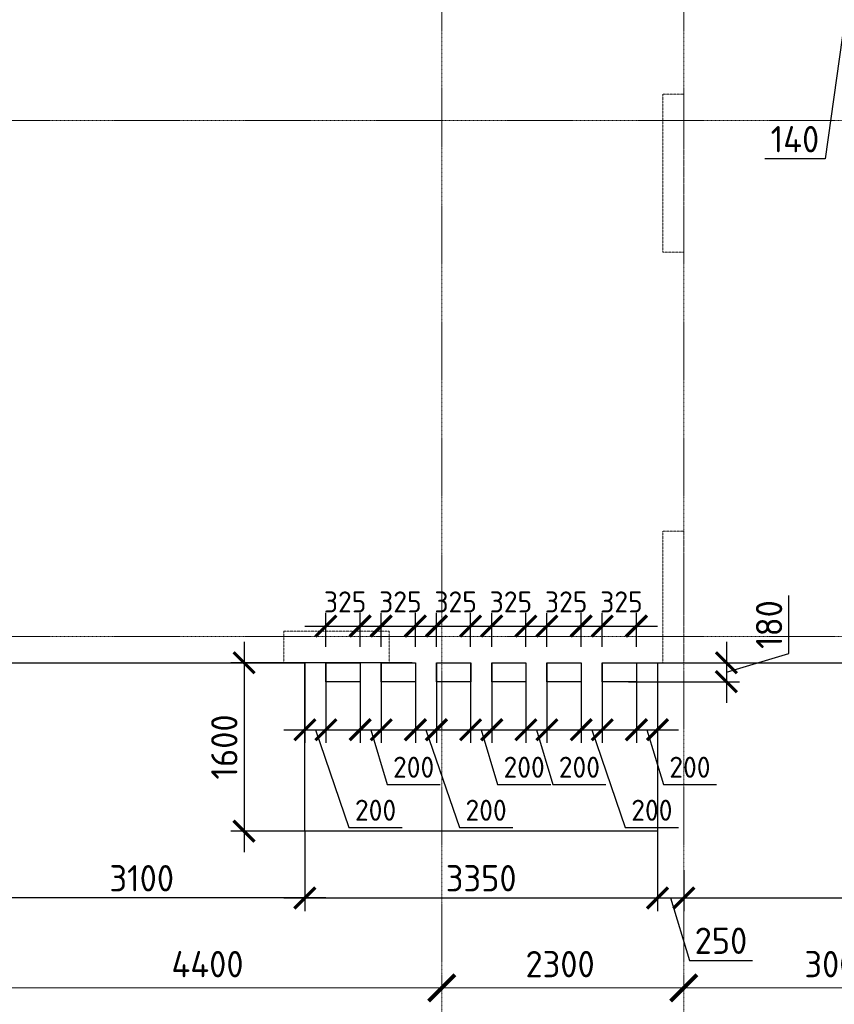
# Model space of a CAD drawing. Header units: millimetres. Extents: x -42044588 to 856694, y -806701 to 941911.
# Tile 76 of 256: x -168428 to -160688, y -389187 to -379836. Entities that reach past the tile are written whole.
import ezdxf

# ---------------------------------------------------------------- set-up
doc = ezdxf.new("R2010")
doc.units = ezdxf.units.MM
for name, pattern in [('______5', [1100, 800, -100, 100, -100]), ('DASHED', [7, 5, -2, 0]), ('осевая', [50.8, 31.75, -6.35, 6.35, -6.35])]:
    doc.linetypes.add(name, pattern=pattern)
doc.layers.add('Колонна_ бетон', color=7, linetype='Continuous', lineweight=50, true_color=0xb4b496)
for name, color, linetype, lineweight in [('Оси', 40, '______5', 18), ('Перекрытие ж_бетон', 1, 'Continuous', 30), ('РАЗМЕРЫ', 1, 'Continuous', 9)]:
    doc.layers.add(name, color=color, linetype=linetype, lineweight=lineweight)
doc.styles.add('GOST-2.304_Type-B', font='GOST_Common.ttf')
doc.dimstyles.new('СПДС', dxfattribs={"dimscale": 100, "dimtxt": 2.5, "dimasz": 2, "dimexe": 1.25, "dimexo": 0, "dimtad": 1, "dimdec": 0, "dimrnd": 5, "dimtxsty": 'GOST-2.304_Type-B', "dimblk": 'ARCHTICK', "dimcen": 2.5, "dimdle": 2, "dimclrd": 1, "dimclre": 1, "dimclrt": 1, "dimadec": 0, "dimazin": 2, "dimtfac": 0.75, "dimtdec": 0, "dimtmove": 1, "dimatfit": 3, "dimfxl": 0, "dimtolj": 1, "dimarcsym": 0})

# ---------------------------------------------------------------- blocks, each defined once
blk = doc.blocks.new('_ArchTick')
at = {"color": 0, "linetype": 'ByBlock', "const_width": 0.15}
blk.add_lwpolyline([(-0.5, -0.5), (0.5, 0.5)], dxfattribs=at)
blk = doc.blocks.new('*D6724')
at = {"color": 1, "lineweight": -2, "transparency": 16777216}
for p, q in [((-58604.7, -346038.9), (-58604.7, -345913.9)), ((-54204.7, -346038.9), (-54204.7, -345913.9)), ((-58804.7, -346038.9), (-54004.7, -346038.9))]:
    blk.add_line(p, q, dxfattribs=at)
at = {"layer": 'DEFPOINTS', "color": 0, "transparency": 16777216}
for p in [(-58604.7, -346038.9), (-54204.7, -346038.9), (-54204.7, -346038.9)]:
    blk.add_point(p, dxfattribs=at)
at = {"color": 1, "lineweight": -2, "transparency": 16777216, "xscale": 250, "yscale": 250, "zscale": 250, "rotation": 180}
blk.add_blockref('_ArchTick', (-58604.7, -346038.9), dxfattribs=at)
at = {"color": 1, "lineweight": -2, "transparency": 16777216, "xscale": 250, "yscale": 250, "zscale": 250}
blk.add_blockref('_ArchTick', (-54204.7, -346038.9), dxfattribs=at)
at = {"color": 1, "transparency": 16777216, "insert": (-56429.9, -345813.9), "char_height": 250, "width": 83333.333, "attachment_point": 5, "style": 'GOST-2.304_Type-B'}
blk.add_mtext('\\A1;4400', dxfattribs=at)
blk = doc.blocks.new('*D6725')
at = {"color": 1, "lineweight": -2, "transparency": 16777216}
for p, q in [((-54204.7, -346038.9), (-54204.7, -345913.9)), ((-51904.7, -346038.9), (-51904.7, -345913.9)), ((-54404.7, -346038.9), (-51704.7, -346038.9))]:
    blk.add_line(p, q, dxfattribs=at)
at = {"layer": 'DEFPOINTS', "color": 0, "transparency": 16777216}
for p in [(-54204.7, -346038.9), (-51904.7, -346038.9), (-51904.7, -346038.9)]:
    blk.add_point(p, dxfattribs=at)
at = {"color": 1, "lineweight": -2, "transparency": 16777216, "xscale": 250, "yscale": 250, "zscale": 250, "rotation": 180}
blk.add_blockref('_ArchTick', (-54204.7, -346038.9), dxfattribs=at)
at = {"color": 1, "lineweight": -2, "transparency": 16777216, "xscale": 250, "yscale": 250, "zscale": 250}
blk.add_blockref('_ArchTick', (-51904.7, -346038.9), dxfattribs=at)
at = {"color": 1, "transparency": 16777216, "insert": (-53079.9, -345813.9), "char_height": 250, "width": 83333.333, "attachment_point": 5, "style": 'GOST-2.304_Type-B'}
blk.add_mtext('\\A1;2300', dxfattribs=at)
blk = doc.blocks.new('*D6726')
at = {"color": 1, "lineweight": -2, "transparency": 16777216}
for p, q in [((-51904.7, -346038.9), (-51904.7, -345913.9)), ((-48904.7, -346038.9), (-48904.7, -345913.9)), ((-52104.7, -346038.9), (-48704.7, -346038.9))]:
    blk.add_line(p, q, dxfattribs=at)
at = {"layer": 'DEFPOINTS', "color": 0, "transparency": 16777216}
for p in [(-51904.7, -346038.9), (-48904.7, -346038.9), (-48904.7, -346038.9)]:
    blk.add_point(p, dxfattribs=at)
at = {"color": 1, "lineweight": -2, "transparency": 16777216, "xscale": 250, "yscale": 250, "zscale": 250, "rotation": 180}
blk.add_blockref('_ArchTick', (-51904.7, -346038.9), dxfattribs=at)
at = {"color": 1, "lineweight": -2, "transparency": 16777216, "xscale": 250, "yscale": 250, "zscale": 250}
blk.add_blockref('_ArchTick', (-48904.7, -346038.9), dxfattribs=at)
at = {"color": 1, "transparency": 16777216, "insert": (-50429.9, -345813.9), "char_height": 250, "width": 83333.333, "attachment_point": 5, "style": 'GOST-2.304_Type-B'}
blk.add_mtext('\\A1;3000', dxfattribs=at)
blk = doc.blocks.new('подложка стн 1-го этажа')
at = {"layer": 'Колонна_ бетон', "color": 252, "linetype": 'DASHED', "lineweight": 0, "ltscale": 0.5, "true_color": 0x939598, "transparency": 33554687}
for p, q in [((41643.8, 14861.8, -200), (41643.8, 14861.8, -200)), ((41643.8, 14861.8, -200), (41843.8, 14861.8, -200)), ((41643.8, 13361.8, -200), (41643.8, 14861.8, -200)), ((41843.8, 14861.8, -200), (41843.8, 14861.8, -200)), ((41843.8, 13361.8, -200), (41843.8, 14861.8, -200)), ((41843.8, 13361.8, -200), (41643.8, 13361.8, -200)), ((41643.8, 13361.8, -200), (41643.8, 13361.8, -200)), ((41843.8, 13361.8, -200), (41843.8, 13361.8, -200)), ((41643.8, 9461.8, -200), (41643.8, 10711.8, -200)), ((41643.8, 10711.8, -200), (41843.8, 10711.8, -200)), ((41843.8, 9461.8, -200), (41843.8, 10711.8, -200)), ((38043.8, 9761.8, -200), (39043.8, 9761.8, -200)), ((38043.8, 9461.8, -200), (38043.8, 9761.8, -200)), ((39043.8, 9461.8, -200), (39043.8, 9761.8, -200)), ((38043.8, 9461.8, -200), (39043.8, 9461.8, -200)), ((41643.8, 9461.8, -200), (41843.8, 9461.8, -200))]:
    blk.add_line(p, q, dxfattribs=at)
blk = doc.blocks.new('*D1045')
at = {"layer": 'DEFPOINTS', "color": 0, "transparency": 16777216}
for p in [(-164699.9, -385943.3), (-166295.9, -387543.3), (-164869.1, -387543.3)]:
    blk.add_point(p, dxfattribs=at)
at = {"layer": 'РАЗМЕРЫ', "color": 1, "lineweight": -2, "transparency": 16777216}
for p, q in [((-166295.9, -385743.3), (-166295.9, -387743.3)), ((-164699.9, -385943.3), (-166420.9, -385943.3)), ((-164869.1, -387543.3), (-166420.9, -387543.3))]:
    blk.add_line(p, q, dxfattribs=at)
at = {"layer": 'РАЗМЕРЫ', "color": 1, "lineweight": -2, "transparency": 16777216, "xscale": 200, "yscale": 200, "zscale": 200}
for p, rotation in [((-166295.9, -385943.3), 90), ((-166295.9, -387543.3), 270)]:
    blk.add_blockref('_ArchTick', p, dxfattribs=dict(at, rotation=rotation))
at = {"layer": 'РАЗМЕРЫ', "color": 1, "lineweight": 0, "transparency": 16777216, "insert": (-166483.4, -386743.3), "char_height": 250, "attachment_point": 5, "rotation": 90, "style": 'GOST-2.304_Type-B'}
blk.add_mtext('\\A1;1600', dxfattribs=at)
blk = doc.blocks.new('*D1046')
at = {"layer": 'DEFPOINTS', "color": 0, "transparency": 16777216}
for p in [(-162568, -385943.3, 0), (-162368, -385943.3), (-162368, -386579.5)]:
    blk.add_point(p, dxfattribs=at)
at = {"layer": 'РАЗМЕРЫ', "color": 1, "lineweight": -2, "transparency": 16777216}
for p, q in [((-162568, -385943.3), (-162568, -386704.5)), ((-162368, -385943.3), (-162368, -386704.5)), ((-162768, -386579.5), (-162168, -386579.5)), ((-162468, -386579.5), (-162312.4, -387098.2)), ((-162312.4, -387098.2), (-161807.4, -387098.2))]:
    blk.add_line(p, q, dxfattribs=at)
at = {"layer": 'РАЗМЕРЫ', "color": 1, "lineweight": -2, "transparency": 16777216, "xscale": 200, "yscale": 200, "zscale": 200, "rotation": 180}
blk.add_blockref('_ArchTick', (-162568, -386579.5), dxfattribs=at)
at = {"layer": 'РАЗМЕРЫ', "color": 1, "lineweight": -2, "transparency": 16777216, "xscale": 200, "yscale": 200, "zscale": 200}
blk.add_blockref('_ArchTick', (-162368, -386579.5), dxfattribs=at)
at = {"layer": 'РАЗМЕРЫ', "color": 1, "lineweight": 0, "transparency": 16777216, "insert": (-162059.9, -386935.7), "char_height": 200, "attachment_point": 5, "style": 'GOST-2.304_Type-B'}
blk.add_mtext('\\A1;200', dxfattribs=at)
blk = doc.blocks.new('*D1047')
at = {"layer": 'DEFPOINTS', "color": 0, "transparency": 16777216}
for p in [(-163093.1, -385943.3, 0), (-162893.1, -385943.3), (-162893.1, -386579.5)]:
    blk.add_point(p, dxfattribs=at)
at = {"layer": 'РАЗМЕРЫ', "color": 1, "lineweight": -2, "transparency": 16777216}
for p, q in [((-163093.1, -385943.3), (-163093.1, -386704.5)), ((-162893.1, -385943.3), (-162893.1, -386704.5)), ((-163293.1, -386579.5), (-162693.1, -386579.5)), ((-162993.1, -386579.5), (-162674, -387506.7)), ((-162674, -387506.7), (-162169, -387506.7))]:
    blk.add_line(p, q, dxfattribs=at)
at = {"layer": 'РАЗМЕРЫ', "color": 1, "lineweight": -2, "transparency": 16777216, "xscale": 200, "yscale": 200, "zscale": 200, "rotation": 180}
blk.add_blockref('_ArchTick', (-163093.1, -386579.5), dxfattribs=at)
at = {"layer": 'РАЗМЕРЫ', "color": 1, "lineweight": -2, "transparency": 16777216, "xscale": 200, "yscale": 200, "zscale": 200}
blk.add_blockref('_ArchTick', (-162893.1, -386579.5), dxfattribs=at)
at = {"layer": 'РАЗМЕРЫ', "color": 1, "lineweight": 0, "transparency": 16777216, "insert": (-162421.5, -387344.2), "char_height": 200, "attachment_point": 5, "style": 'GOST-2.304_Type-B'}
blk.add_mtext('\\A1;200', dxfattribs=at)
blk = doc.blocks.new('*D1048')
at = {"layer": 'DEFPOINTS', "color": 0, "transparency": 16777216}
for p in [(-165193, -385943.3, 0), (-164993, -385943.3), (-164993, -386579.5)]:
    blk.add_point(p, dxfattribs=at)
at = {"layer": 'РАЗМЕРЫ', "color": 1, "lineweight": -2, "transparency": 16777216}
for p, q in [((-165193, -385943.3), (-165193, -386704.5)), ((-164993, -385943.3), (-164993, -386704.5)), ((-165393, -386579.5), (-164793, -386579.5)), ((-165093, -386579.5), (-164937.3, -387098.2)), ((-164937.3, -387098.2), (-164432.3, -387098.2))]:
    blk.add_line(p, q, dxfattribs=at)
at = {"layer": 'РАЗМЕРЫ', "color": 1, "lineweight": -2, "transparency": 16777216, "xscale": 200, "yscale": 200, "zscale": 200, "rotation": 180}
blk.add_blockref('_ArchTick', (-165193, -386579.5), dxfattribs=at)
at = {"layer": 'РАЗМЕРЫ', "color": 1, "lineweight": -2, "transparency": 16777216, "xscale": 200, "yscale": 200, "zscale": 200}
blk.add_blockref('_ArchTick', (-164993, -386579.5), dxfattribs=at)
at = {"layer": 'РАЗМЕРЫ', "color": 1, "lineweight": 0, "transparency": 16777216, "insert": (-164684.8, -386935.7), "char_height": 200, "attachment_point": 5, "style": 'GOST-2.304_Type-B'}
blk.add_mtext('\\A1;200', dxfattribs=at)
blk = doc.blocks.new('*D1049')
at = {"layer": 'DEFPOINTS', "color": 0, "transparency": 16777216}
for p in [(-165718, -385943.3, 0), (-165518, -385943.3), (-165518, -386579.5)]:
    blk.add_point(p, dxfattribs=at)
at = {"layer": 'РАЗМЕРЫ', "color": 1, "lineweight": -2, "transparency": 16777216}
for p, q in [((-165718, -385943.3), (-165718, -386704.5)), ((-165518, -385943.3), (-165518, -386704.5)), ((-165918, -386579.5), (-165318, -386579.5)), ((-165618, -386579.5), (-165298.9, -387506.7)), ((-165298.9, -387506.7), (-164793.9, -387506.7))]:
    blk.add_line(p, q, dxfattribs=at)
at = {"layer": 'РАЗМЕРЫ', "color": 1, "lineweight": -2, "transparency": 16777216, "xscale": 200, "yscale": 200, "zscale": 200, "rotation": 180}
blk.add_blockref('_ArchTick', (-165718, -386579.5), dxfattribs=at)
at = {"layer": 'РАЗМЕРЫ', "color": 1, "lineweight": -2, "transparency": 16777216, "xscale": 200, "yscale": 200, "zscale": 200}
blk.add_blockref('_ArchTick', (-165518, -386579.5), dxfattribs=at)
at = {"layer": 'РАЗМЕРЫ', "color": 1, "lineweight": 0, "transparency": 16777216, "insert": (-165046.4, -387344.2), "char_height": 200, "attachment_point": 5, "style": 'GOST-2.304_Type-B'}
blk.add_mtext('\\A1;200', dxfattribs=at)
blk = doc.blocks.new('*D1050')
at = {"layer": 'DEFPOINTS', "color": 0, "transparency": 16777216}
for p in [(-164143, -385943.3, 0), (-163943, -385943.3), (-163943, -386579.5)]:
    blk.add_point(p, dxfattribs=at)
at = {"layer": 'РАЗМЕРЫ', "color": 1, "lineweight": -2, "transparency": 16777216}
for p, q in [((-164143, -385943.3), (-164143, -386704.5)), ((-163943, -385943.3), (-163943, -386704.5)), ((-164343, -386579.5), (-163743, -386579.5)), ((-164043, -386579.5), (-163887.4, -387098.2)), ((-163887.4, -387098.2), (-163382.4, -387098.2))]:
    blk.add_line(p, q, dxfattribs=at)
at = {"layer": 'РАЗМЕРЫ', "color": 1, "lineweight": -2, "transparency": 16777216, "xscale": 200, "yscale": 200, "zscale": 200, "rotation": 180}
blk.add_blockref('_ArchTick', (-164143, -386579.5), dxfattribs=at)
at = {"layer": 'РАЗМЕРЫ', "color": 1, "lineweight": -2, "transparency": 16777216, "xscale": 200, "yscale": 200, "zscale": 200}
blk.add_blockref('_ArchTick', (-163943, -386579.5), dxfattribs=at)
at = {"layer": 'РАЗМЕРЫ', "color": 1, "lineweight": 0, "transparency": 16777216, "insert": (-163634.9, -386935.7), "char_height": 200, "attachment_point": 5, "style": 'GOST-2.304_Type-B'}
blk.add_mtext('\\A1;200', dxfattribs=at)
blk = doc.blocks.new('*D1051')
at = {"layer": 'DEFPOINTS', "color": 0, "transparency": 16777216}
for p in [(-164668.1, -385943.3, 0), (-164468.1, -385943.3), (-164468.1, -386579.5)]:
    blk.add_point(p, dxfattribs=at)
at = {"layer": 'РАЗМЕРЫ', "color": 1, "lineweight": -2, "transparency": 16777216}
for p, q in [((-164668.1, -385943.3), (-164668.1, -386704.5)), ((-164468.1, -385943.3), (-164468.1, -386704.5)), ((-164868.1, -386579.5), (-164268.1, -386579.5)), ((-164568.1, -386579.5), (-164248.9, -387506.7)), ((-164248.9, -387506.7), (-163743.9, -387506.7))]:
    blk.add_line(p, q, dxfattribs=at)
at = {"layer": 'РАЗМЕРЫ', "color": 1, "lineweight": -2, "transparency": 16777216, "xscale": 200, "yscale": 200, "zscale": 200, "rotation": 180}
blk.add_blockref('_ArchTick', (-164668.1, -386579.5), dxfattribs=at)
at = {"layer": 'РАЗМЕРЫ', "color": 1, "lineweight": -2, "transparency": 16777216, "xscale": 200, "yscale": 200, "zscale": 200}
blk.add_blockref('_ArchTick', (-164468.1, -386579.5), dxfattribs=at)
at = {"layer": 'РАЗМЕРЫ', "color": 1, "lineweight": 0, "transparency": 16777216, "insert": (-163996.4, -387344.2), "char_height": 200, "attachment_point": 5, "style": 'GOST-2.304_Type-B'}
blk.add_mtext('\\A1;200', dxfattribs=at)
blk = doc.blocks.new('*D1052')
at = {"layer": 'DEFPOINTS', "color": 0, "transparency": 16777216}
for p in [(-163618, -385943.3, 0), (-163418, -385943.3), (-163418, -386579.5)]:
    blk.add_point(p, dxfattribs=at)
at = {"layer": 'РАЗМЕРЫ', "color": 1, "lineweight": -2, "transparency": 16777216}
for p, q in [((-163618, -385943.3), (-163618, -386704.5)), ((-163418, -385943.3), (-163418, -386704.5)), ((-163818, -386579.5), (-163218, -386579.5)), ((-163518, -386579.5), (-163362.4, -387098.2)), ((-163362.4, -387098.2), (-162857.4, -387098.2))]:
    blk.add_line(p, q, dxfattribs=at)
at = {"layer": 'РАЗМЕРЫ', "color": 1, "lineweight": -2, "transparency": 16777216, "xscale": 200, "yscale": 200, "zscale": 200, "rotation": 180}
blk.add_blockref('_ArchTick', (-163618, -386579.5), dxfattribs=at)
at = {"layer": 'РАЗМЕРЫ', "color": 1, "lineweight": -2, "transparency": 16777216, "xscale": 200, "yscale": 200, "zscale": 200}
blk.add_blockref('_ArchTick', (-163418, -386579.5), dxfattribs=at)
at = {"layer": 'РАЗМЕРЫ', "color": 1, "lineweight": 0, "transparency": 16777216, "insert": (-163109.9, -386935.7), "char_height": 200, "attachment_point": 5, "style": 'GOST-2.304_Type-B'}
blk.add_mtext('\\A1;200', dxfattribs=at)
blk = doc.blocks.new('*D1058')
at = {"layer": 'DEFPOINTS', "color": 0, "transparency": 16777216}
for p in [(-165193, -385594.7), (-165518, -385793.3), (-165193, -385793.3, 0)]:
    blk.add_point(p, dxfattribs=at)
at = {"layer": 'РАЗМЕРЫ', "color": 1, "lineweight": -2, "transparency": 16777216}
for p, q in [((-165518, -385793.3), (-165518, -385469.7)), ((-165193, -385793.3), (-165193, -385469.7)), ((-165718, -385594.7), (-164993, -385594.7))]:
    blk.add_line(p, q, dxfattribs=at)
at = {"layer": 'РАЗМЕРЫ', "color": 1, "lineweight": -2, "transparency": 16777216, "xscale": 200, "yscale": 200, "zscale": 200, "rotation": 180}
blk.add_blockref('_ArchTick', (-165518, -385594.7), dxfattribs=at)
at = {"layer": 'РАЗМЕРЫ', "color": 1, "lineweight": -2, "transparency": 16777216, "xscale": 200, "yscale": 200, "zscale": 200}
blk.add_blockref('_ArchTick', (-165193, -385594.7), dxfattribs=at)
at = {"layer": 'РАЗМЕРЫ', "color": 1, "lineweight": 0, "transparency": 16777216, "insert": (-165335.6, -385365.6), "char_height": 200, "attachment_point": 5, "style": 'GOST-2.304_Type-B'}
blk.add_mtext('\\A1;325', dxfattribs=at)
blk = doc.blocks.new('*D1053')
at = {"layer": 'DEFPOINTS', "color": 0, "transparency": 16777216}
for p in [(-164668.1, -385594.7), (-164993.1, -385793.3), (-164668.1, -385793.3, 0)]:
    blk.add_point(p, dxfattribs=at)
at = {"layer": 'РАЗМЕРЫ', "color": 1, "lineweight": -2, "transparency": 16777216}
for p, q in [((-164993.1, -385793.3), (-164993.1, -385469.7)), ((-164668.1, -385793.3), (-164668.1, -385469.7)), ((-165193.1, -385594.7), (-164468.1, -385594.7))]:
    blk.add_line(p, q, dxfattribs=at)
at = {"layer": 'РАЗМЕРЫ', "color": 1, "lineweight": -2, "transparency": 16777216, "xscale": 200, "yscale": 200, "zscale": 200, "rotation": 180}
blk.add_blockref('_ArchTick', (-164993.1, -385594.7), dxfattribs=at)
at = {"layer": 'РАЗМЕРЫ', "color": 1, "lineweight": -2, "transparency": 16777216, "xscale": 200, "yscale": 200, "zscale": 200}
blk.add_blockref('_ArchTick', (-164668.1, -385594.7), dxfattribs=at)
at = {"layer": 'РАЗМЕРЫ', "color": 1, "lineweight": 0, "transparency": 16777216, "insert": (-164810.6, -385365.6), "char_height": 200, "attachment_point": 5, "style": 'GOST-2.304_Type-B'}
blk.add_mtext('\\A1;325', dxfattribs=at)
blk = doc.blocks.new('*D1054')
at = {"layer": 'DEFPOINTS', "color": 0, "transparency": 16777216}
for p in [(-164143.1, -385594.7), (-164468.1, -385793.3), (-164143.1, -385793.3, 0)]:
    blk.add_point(p, dxfattribs=at)
at = {"layer": 'РАЗМЕРЫ', "color": 1, "lineweight": -2, "transparency": 16777216}
for p, q in [((-164468.1, -385793.3), (-164468.1, -385469.7)), ((-164143.1, -385793.3), (-164143.1, -385469.7)), ((-164668.1, -385594.7), (-163943.1, -385594.7))]:
    blk.add_line(p, q, dxfattribs=at)
at = {"layer": 'РАЗМЕРЫ', "color": 1, "lineweight": -2, "transparency": 16777216, "xscale": 200, "yscale": 200, "zscale": 200, "rotation": 180}
blk.add_blockref('_ArchTick', (-164468.1, -385594.7), dxfattribs=at)
at = {"layer": 'РАЗМЕРЫ', "color": 1, "lineweight": -2, "transparency": 16777216, "xscale": 200, "yscale": 200, "zscale": 200}
blk.add_blockref('_ArchTick', (-164143.1, -385594.7), dxfattribs=at)
at = {"layer": 'РАЗМЕРЫ', "color": 1, "lineweight": 0, "transparency": 16777216, "insert": (-164285.6, -385365.6), "char_height": 200, "attachment_point": 5, "style": 'GOST-2.304_Type-B'}
blk.add_mtext('\\A1;325', dxfattribs=at)
blk = doc.blocks.new('*D1055')
at = {"layer": 'DEFPOINTS', "color": 0, "transparency": 16777216}
for p in [(-163618.1, -385594.7), (-163943.1, -385793.3), (-163618.1, -385793.3, 0)]:
    blk.add_point(p, dxfattribs=at)
at = {"layer": 'РАЗМЕРЫ', "color": 1, "lineweight": -2, "transparency": 16777216}
for p, q in [((-163943.1, -385793.3), (-163943.1, -385469.7)), ((-163618.1, -385793.3), (-163618.1, -385469.7)), ((-164143.1, -385594.7), (-163418.1, -385594.7))]:
    blk.add_line(p, q, dxfattribs=at)
at = {"layer": 'РАЗМЕРЫ', "color": 1, "lineweight": -2, "transparency": 16777216, "xscale": 200, "yscale": 200, "zscale": 200, "rotation": 180}
blk.add_blockref('_ArchTick', (-163943.1, -385594.7), dxfattribs=at)
at = {"layer": 'РАЗМЕРЫ', "color": 1, "lineweight": -2, "transparency": 16777216, "xscale": 200, "yscale": 200, "zscale": 200}
blk.add_blockref('_ArchTick', (-163618.1, -385594.7), dxfattribs=at)
at = {"layer": 'РАЗМЕРЫ', "color": 1, "lineweight": 0, "transparency": 16777216, "insert": (-163760.6, -385365.6), "char_height": 200, "attachment_point": 5, "style": 'GOST-2.304_Type-B'}
blk.add_mtext('\\A1;325', dxfattribs=at)
blk = doc.blocks.new('*D1056')
at = {"layer": 'DEFPOINTS', "color": 0, "transparency": 16777216}
for p in [(-163093.1, -385594.7), (-163418.1, -385793.3), (-163093.1, -385793.3, 0)]:
    blk.add_point(p, dxfattribs=at)
at = {"layer": 'РАЗМЕРЫ', "color": 1, "lineweight": -2, "transparency": 16777216}
for p, q in [((-163418.1, -385793.3), (-163418.1, -385469.7)), ((-163093.1, -385793.3), (-163093.1, -385469.7)), ((-163618.1, -385594.7), (-162893.1, -385594.7))]:
    blk.add_line(p, q, dxfattribs=at)
at = {"layer": 'РАЗМЕРЫ', "color": 1, "lineweight": -2, "transparency": 16777216, "xscale": 200, "yscale": 200, "zscale": 200, "rotation": 180}
blk.add_blockref('_ArchTick', (-163418.1, -385594.7), dxfattribs=at)
at = {"layer": 'РАЗМЕРЫ', "color": 1, "lineweight": -2, "transparency": 16777216, "xscale": 200, "yscale": 200, "zscale": 200}
blk.add_blockref('_ArchTick', (-163093.1, -385594.7), dxfattribs=at)
at = {"layer": 'РАЗМЕРЫ', "color": 1, "lineweight": 0, "transparency": 16777216, "insert": (-163235.6, -385365.6), "char_height": 200, "attachment_point": 5, "style": 'GOST-2.304_Type-B'}
blk.add_mtext('\\A1;325', dxfattribs=at)
blk = doc.blocks.new('*D1057')
at = {"layer": 'DEFPOINTS', "color": 0, "transparency": 16777216}
for p in [(-162568.1, -385594.7), (-162893.1, -385793.3), (-162568.1, -385793.3, 0)]:
    blk.add_point(p, dxfattribs=at)
at = {"layer": 'РАЗМЕРЫ', "color": 1, "lineweight": -2, "transparency": 16777216}
for p, q in [((-162893.1, -385793.3), (-162893.1, -385469.7)), ((-162568.1, -385793.3), (-162568.1, -385469.7)), ((-163093.1, -385594.7), (-162368.1, -385594.7))]:
    blk.add_line(p, q, dxfattribs=at)
at = {"layer": 'РАЗМЕРЫ', "color": 1, "lineweight": -2, "transparency": 16777216, "xscale": 200, "yscale": 200, "zscale": 200, "rotation": 180}
blk.add_blockref('_ArchTick', (-162893.1, -385594.7), dxfattribs=at)
at = {"layer": 'РАЗМЕРЫ', "color": 1, "lineweight": -2, "transparency": 16777216, "xscale": 200, "yscale": 200, "zscale": 200}
blk.add_blockref('_ArchTick', (-162568.1, -385594.7), dxfattribs=at)
at = {"layer": 'РАЗМЕРЫ', "color": 1, "lineweight": 0, "transparency": 16777216, "insert": (-162710.6, -385365.6), "char_height": 200, "attachment_point": 5, "style": 'GOST-2.304_Type-B'}
blk.add_mtext('\\A1;325', dxfattribs=at)
blk = doc.blocks.new('*D1059')
at = {"layer": 'DEFPOINTS', "color": 0, "transparency": 16777216}
for p in [(-165718, -387543.3), (-162368, -387543.3), (-162368, -388177.4)]:
    blk.add_point(p, dxfattribs=at)
at = {"layer": 'РАЗМЕРЫ', "color": 1, "lineweight": -2, "transparency": 16777216}
for p, q in [((-165718, -387543.3), (-165718, -388302.4)), ((-162368, -387543.3), (-162368, -388302.4)), ((-165918, -388177.4), (-162168, -388177.4))]:
    blk.add_line(p, q, dxfattribs=at)
at = {"layer": 'РАЗМЕРЫ', "color": 1, "lineweight": -2, "transparency": 16777216, "xscale": 200, "yscale": 200, "zscale": 200, "rotation": 180}
blk.add_blockref('_ArchTick', (-165718, -388177.4), dxfattribs=at)
at = {"layer": 'РАЗМЕРЫ', "color": 1, "lineweight": -2, "transparency": 16777216, "xscale": 200, "yscale": 200, "zscale": 200}
blk.add_blockref('_ArchTick', (-162368, -388177.4), dxfattribs=at)
at = {"layer": 'РАЗМЕРЫ', "color": 1, "lineweight": 0, "transparency": 16777216, "insert": (-164043, -387989.9), "char_height": 250, "attachment_point": 5, "style": 'GOST-2.304_Type-B'}
blk.add_mtext('\\A1;3350', dxfattribs=at)
blk = doc.blocks.new('*D1080')
at = {"layer": 'DEFPOINTS', "color": 0, "transparency": 16777216}
for p in [(-162368, -387543.3), (-162118, -387914.6), (-162118, -388177.4)]:
    blk.add_point(p, dxfattribs=at)
at = {"layer": 'РАЗМЕРЫ', "color": 1, "lineweight": -2, "transparency": 16777216}
for p, q in [((-162368, -387543.3), (-162368, -388302.4)), ((-162118, -387914.6), (-162118, -388302.4)), ((-162568, -388177.4), (-161918, -388177.4)), ((-162243, -388177.4), (-162064.9, -388771.2)), ((-162064.9, -388771.2), (-161464.9, -388771.2))]:
    blk.add_line(p, q, dxfattribs=at)
at = {"layer": 'РАЗМЕРЫ', "color": 1, "lineweight": -2, "transparency": 16777216, "xscale": 200, "yscale": 200, "zscale": 200, "rotation": 180}
blk.add_blockref('_ArchTick', (-162368, -388177.4), dxfattribs=at)
at = {"layer": 'РАЗМЕРЫ', "color": 1, "lineweight": -2, "transparency": 16777216, "xscale": 200, "yscale": 200, "zscale": 200}
blk.add_blockref('_ArchTick', (-162118, -388177.4), dxfattribs=at)
at = {"layer": 'РАЗМЕРЫ', "color": 1, "lineweight": 0, "transparency": 16777216, "insert": (-161764.9, -388583.7), "char_height": 250, "attachment_point": 5, "style": 'GOST-2.304_Type-B'}
blk.add_mtext('\\A1;250', dxfattribs=at)
blk = doc.blocks.new('*D1081')
at = {"layer": 'DEFPOINTS', "color": 0, "transparency": 16777216}
for p in [(-155318, -387831.7), (-162118, -387914.6), (-155318, -388177.4)]:
    blk.add_point(p, dxfattribs=at)
at = {"layer": 'РАЗМЕРЫ', "color": 1, "lineweight": -2, "transparency": 16777216}
for p, q in [((-155318, -387831.7), (-155318, -388302.4)), ((-162118, -387914.6), (-162118, -388302.4)), ((-162318, -388177.4), (-155118, -388177.4))]:
    blk.add_line(p, q, dxfattribs=at)
at = {"layer": 'РАЗМЕРЫ', "color": 1, "lineweight": -2, "transparency": 16777216, "xscale": 200, "yscale": 200, "zscale": 200, "rotation": 180}
blk.add_blockref('_ArchTick', (-162118, -388177.4), dxfattribs=at)
at = {"layer": 'РАЗМЕРЫ', "color": 1, "lineweight": -2, "transparency": 16777216, "xscale": 200, "yscale": 200, "zscale": 200}
blk.add_blockref('_ArchTick', (-155318, -388177.4), dxfattribs=at)
at = {"layer": 'РАЗМЕРЫ', "color": 1, "lineweight": 0, "transparency": 16777216, "insert": (-158718, -387989.9), "char_height": 250, "attachment_point": 5, "style": 'GOST-2.304_Type-B'}
blk.add_mtext('\\A1;6800', dxfattribs=at)
blk = doc.blocks.new('*D1186')
at = {"layer": 'DEFPOINTS', "color": 0, "transparency": 16777216}
for p in [(-165718, -387543.3), (-168818, -387670.1), (-168818, -388177.4)]:
    blk.add_point(p, dxfattribs=at)
at = {"layer": 'РАЗМЕРЫ', "color": 1, "lineweight": -2, "transparency": 16777216}
for p, q in [((-165718, -387543.3), (-165718, -388302.4)), ((-168818, -387670.1), (-168818, -388302.4)), ((-165518, -388177.4), (-169018, -388177.4))]:
    blk.add_line(p, q, dxfattribs=at)
at = {"layer": 'РАЗМЕРЫ', "color": 1, "lineweight": -2, "transparency": 16777216, "xscale": 200, "yscale": 200, "zscale": 200, "rotation": 180}
blk.add_blockref('_ArchTick', (-168818, -388177.4), dxfattribs=at)
at = {"layer": 'РАЗМЕРЫ', "color": 1, "lineweight": -2, "transparency": 16777216, "xscale": 200, "yscale": 200, "zscale": 200}
blk.add_blockref('_ArchTick', (-165718, -388177.4), dxfattribs=at)
at = {"layer": 'РАЗМЕРЫ', "color": 1, "lineweight": 0, "transparency": 16777216, "insert": (-167268, -387989.9), "char_height": 250, "attachment_point": 5, "style": 'GOST-2.304_Type-B'}
blk.add_mtext('\\A1;3100', dxfattribs=at)
blk = doc.blocks.new('*D1195')
at = {"layer": 'DEFPOINTS', "color": 0, "transparency": 16777216}
for p in [(-162688.1, -385943.3), (-162644.4, -386123.3), (-161713.9, -386123.3)]:
    blk.add_point(p, dxfattribs=at)
at = {"layer": 'РАЗМЕРЫ', "color": 1, "lineweight": -2, "transparency": 16777216}
for p, q in [((-161120.2, -385855.2), (-161120.2, -385305.2)), ((-161713.9, -385743.3), (-161713.9, -386323.3)), ((-161713.9, -386033.3), (-161120.2, -385855.2)), ((-162688.1, -385943.3), (-161588.9, -385943.3)), ((-162644.4, -386123.3), (-161588.9, -386123.3))]:
    blk.add_line(p, q, dxfattribs=at)
at = {"layer": 'РАЗМЕРЫ', "color": 1, "lineweight": -2, "transparency": 16777216, "xscale": 200, "yscale": 200, "zscale": 200}
for p, rotation in [((-161713.9, -385943.3), 90), ((-161713.9, -386123.3), 270)]:
    blk.add_blockref('_ArchTick', p, dxfattribs=dict(at, rotation=rotation))
at = {"layer": 'РАЗМЕРЫ', "color": 1, "lineweight": 0, "transparency": 16777216, "insert": (-161307.7, -385580.2), "char_height": 250, "attachment_point": 5, "rotation": 90, "style": 'GOST-2.304_Type-B'}
blk.add_mtext('\\A1;180', dxfattribs=at)
blk = doc.blocks.new('*D6923')
at = {"layer": 'DEFPOINTS', "color": 0, "transparency": 16777216}
for p in [(-160618.4, -378893.3, 360), (-160478.4, -378872.9), (-160478.4, -379549.6)]:
    blk.add_point(p, dxfattribs=at)
at = {"layer": 'РАЗМЕРЫ', "color": 1, "lineweight": -2, "transparency": 16777216}
for p, q in [((-160618.4, -378893.3), (-160618.4, -379674.6)), ((-160478.4, -378872.9), (-160478.4, -379674.6)), ((-160818.4, -379549.6), (-160278.4, -379549.6)), ((-160548.4, -379549.6), (-160774.6, -381158.3)), ((-160774.6, -381158.3), (-161349.6, -381158.3))]:
    blk.add_line(p, q, dxfattribs=at)
at = {"layer": 'РАЗМЕРЫ', "color": 1, "lineweight": -2, "transparency": 16777216, "xscale": 200, "yscale": 200, "zscale": 200, "rotation": 180}
blk.add_blockref('_ArchTick', (-160618.4, -379549.6), dxfattribs=at)
at = {"layer": 'РАЗМЕРЫ', "color": 1, "lineweight": -2, "transparency": 16777216, "xscale": 200, "yscale": 200, "zscale": 200}
blk.add_blockref('_ArchTick', (-160478.4, -379549.6), dxfattribs=at)
at = {"layer": 'РАЗМЕРЫ', "color": 1, "lineweight": 0, "transparency": 16777216, "insert": (-161062.1, -380970.8), "char_height": 250, "attachment_point": 5, "style": 'GOST-2.304_Type-B'}
blk.add_mtext('\\A1;140', dxfattribs=at)
blk = doc.blocks.new('оси блок 2')
at = {"layer": 'Оси', "color": 16, "linetype": 'осевая', "lineweight": 0, "ltscale": 0.25, "transparency": 33554687}
for p, q in [((-54204.7, -322543), (-54204.7, -347914.1)), ((-51904.7, -322543), (-51904.7, -347914.1)), ((-89822.3, -337801.3), (-37238.5, -337801.3)), ((-89822.3, -342701.3), (-37238.5, -342701.3))]:
    blk.add_line(p, q, dxfattribs=at)
for base, p1, p2, picture, middle in [((-54204.7, -346038.9), (-58604.7, -346038.9), (-54204.7, -346038.9), '*D6724', (-56429.9, -346038.9)), ((-51904.7, -346038.9), (-54204.7, -346038.9), (-51904.7, -346038.9), '*D6725', (-53079.9, -346038.9)), ((-48904.7, -346038.9), (-51904.7, -346038.9), (-48904.7, -346038.9), '*D6726', (-50429.9, -346038.9))]:
    dim = blk.add_linear_dim(base=base, p1=p1, p2=p2, dimstyle='СПДС', override={"dimgap": 1})
    dim.commit()
    dim.dimension.update_dxf_attribs({"geometry": picture, "text_midpoint": middle, "dimtype": 160})

msp = doc.modelspace()

# ---------------------------------------------------------------- linework, layer by layer
at = {"layer": 'Перекрытие ж_бетон'}
for p, q in [((-165718.037, -387543.338), (-165718.037, -385943.339)), ((-162368.038, -385943.339), (-162368.038, -387543.338)), ((-162368.038, -387543.338), (-165718.037, -387543.338))]:
    msp.add_line(p, q, dxfattribs=at)
for points in [[(-168868.038, -385943.339), (-165718.037, -385943.339)], [(-162368.038, -385943.339), (-162218.038, -385943.339), (-162218.038, -385943.338), (-158868.498, -385943.338), (-158868.503, -385943.338), (-155268.038, -385943.338)]]:
    msp.add_lwpolyline(points, dxfattribs=at)
for points, elevation in [([(-165192.878, -386123.304), (-165517.878, -386123.304), (-165517.878, -385943.304), (-165192.878, -385943.304)], -0.142), ([(-164667.971, -386123.304), (-164992.971, -386123.304), (-164992.971, -385943.304), (-164667.971, -385943.304)], -0.071), ([(-164142.904, -386123.304), (-164467.904, -386123.304), (-164467.904, -385943.304), (-164142.904, -385943.304)], -0.142), ([(-163617.998, -386123.304), (-163942.998, -386123.304), (-163942.998, -385943.304), (-163617.998, -385943.304)], -0.036), ([(-163093.011, -386123.304), (-163418.011, -386123.304), (-163418.011, -385943.304), (-163093.011, -385943.304)], -0.018)]:
    msp.add_lwpolyline(points, close=True, dxfattribs=dict(at, elevation=elevation))
msp.add_lwpolyline([(-162568.024, -386123.304), (-162893.024, -386123.304), (-162893.024, -385943.304), (-162568.024, -385943.304)], close=True, dxfattribs=at)

# ---------------------------------------------------------------- block references
msp.add_blockref('подложка стн 1-го этажа', (-203961.961, -395405.133, 560))
at = {"layer": 'РАЗМЕРЫ'}
msp.add_blockref('оси блок 2', (-110213.32, -42992.017), dxfattribs=at)

# ---------------------------------------------------------------- dimensions: what is measured, and where the dimension line sits
at = {"layer": 'РАЗМЕРЫ', "lineweight": 0}
for base, p1, p2, override, picture, middle in [((-160478.395, -379549.567, 360), (-160618.395, -378893.339, 720), (-160478.395, -378872.852, 360), {"dimrnd": 5}, '*D6923', (-160837.092, -381158.273, 360)), ((-165518.038, -386579.482), (-165718.037, -385943.304, 0.018), (-165518.038, -385943.304), {"dimtxt": 2, "dimasz": 2, "dimrnd": 5}, '*D1049', (-165236.423, -387506.733)), ((-164468.064, -386579.482, 0.018), (-164668.064, -385943.304, 0.036), (-164468.064, -385943.304, 0.018), {"dimtxt": 2, "dimasz": 2, "dimrnd": 5}, '*D1051', (-164186.449, -387506.733, 0.018)), ((-162893.104, -386579.482, 0.071), (-163093.104, -385943.304, 0.089), (-162893.104, -385943.304, 0.071), {"dimtxt": 2, "dimasz": 2, "dimrnd": 5}, '*D1047', (-162611.489, -387506.733, 0.071))]:
    dim = msp.add_linear_dim(base=base, p1=p1, p2=p2, angle=180, dimstyle='СПДС', override=override, dxfattribs=at)
    dim.commit()
    dim.dimension.update_dxf_attribs({"geometry": picture, "text_midpoint": middle, "dimtype": 160})
for base, p1, p2, picture, middle in [((-165193.038, -385594.717, -0.018), (-165518.038, -385793.304, -0.018), (-165193.038, -385793.304), '*D1058', (-165335.562, -385528.131, -0.018)), ((-164668.051, -385594.717), (-164993.051, -385793.304), (-164668.051, -385793.304, 0.018), '*D1053', (-164810.575, -385528.131)), ((-164143.064, -385594.717, 0.018), (-164468.064, -385793.304, 0.018), (-164143.064, -385793.304, 0.036), '*D1054', (-164285.589, -385528.131, 0.018)), ((-163618.078, -385594.717, 0.036), (-163943.078, -385793.304, 0.036), (-163618.078, -385793.304, 0.053), '*D1055', (-163760.602, -385528.131, 0.036)), ((-163093.091, -385594.717, 0.053), (-163418.091, -385793.304, 0.053), (-163093.091, -385793.304, 0.071), '*D1056', (-163235.615, -385528.131, 0.053)), ((-162568.104, -385594.717, 0.071), (-162893.104, -385793.304, 0.071), (-162568.104, -385793.304, 0.089), '*D1057', (-162710.629, -385528.131, 0.071))]:
    dim = msp.add_linear_dim(base=base, p1=p1, p2=p2, dimstyle='СПДС', override={"dimtxt": 2, "dimasz": 2, "dimrnd": 5}, dxfattribs=at)
    dim.commit()
    dim.dimension.update_dxf_attribs({"geometry": picture, "text_midpoint": middle, "dimtype": 160})
for base, p1, p2, angle, override, picture, middle in [((-161713.94, -386123.304), (-162688.078, -385943.304), (-162644.393, -386123.304), 90, {"dimrnd": 5}, '*D1195', (-161307.69, -385792.679)), ((-166295.931, -387543.304), (-164699.895, -385943.304), (-164869.077, -387543.304), 90, {"dimrnd": 5}, '*D1045', (-166483.431, -386743.304)), ((-164992.958, -386579.482, -0.089), (-165192.958, -385943.304, -0.071), (-164992.958, -385943.304, -0.089), 180, {"dimtxt": 2, "dimasz": 2, "dimrnd": 5}, '*D1048', (-164874.833, -386935.732, -0.089)), ((-163942.984, -386579.482, -0.071), (-164142.984, -385943.304, -0.053), (-163942.984, -385943.304, -0.071), 180, {"dimtxt": 2, "dimasz": 2, "dimrnd": 5}, '*D1050', (-163824.859, -386935.732, -0.071)), ((-163418.011, -386579.482, -0.018), (-163618.011, -385943.304), (-163418.011, -385943.304, -0.018), 180, {"dimtxt": 2, "dimasz": 2, "dimrnd": 5}, '*D1052', (-163299.886, -386935.732, -0.018)), ((-162368.024, -386579.482, -0.018), (-162568.024, -385943.304), (-162368.024, -385943.304, -0.018), 180, {"dimtxt": 2, "dimasz": 2, "dimrnd": 5}, '*D1046', (-162249.899, -386935.732, -0.018))]:
    dim = msp.add_linear_dim(base=base, p1=p1, p2=p2, angle=angle, dimstyle='СПДС', override=override, dxfattribs=at)
    dim.commit()
    dim.dimension.update_dxf_attribs({"geometry": picture, "text_midpoint": middle})
for base, p1, p2, picture, middle in [((-168818.038, -388177.434), (-165718.037, -387543.338), (-168818.038, -387670.075), '*D1186', (-167268.038, -387989.934)), ((-162368.038, -388177.434), (-165718.037, -387543.338), (-162368.038, -387543.338), '*D1059', (-164043.038, -387989.934)), ((-162118.038, -388177.434), (-162368.038, -387543.338), (-162118.038, -387914.619), '*D1080', (-162002.413, -388583.684)), ((-155318.038, -388177.434), (-162118.038, -387914.619), (-155318.038, -387831.743), '*D1081', (-158718.038, -387989.934))]:
    dim = msp.add_linear_dim(base=base, p1=p1, p2=p2, dimstyle='СПДС', override={"dimrnd": 5}, dxfattribs=at)
    dim.commit()
    dim.dimension.update_dxf_attribs({"geometry": picture, "text_midpoint": middle})

doc.saveas('drawing.dxf')
